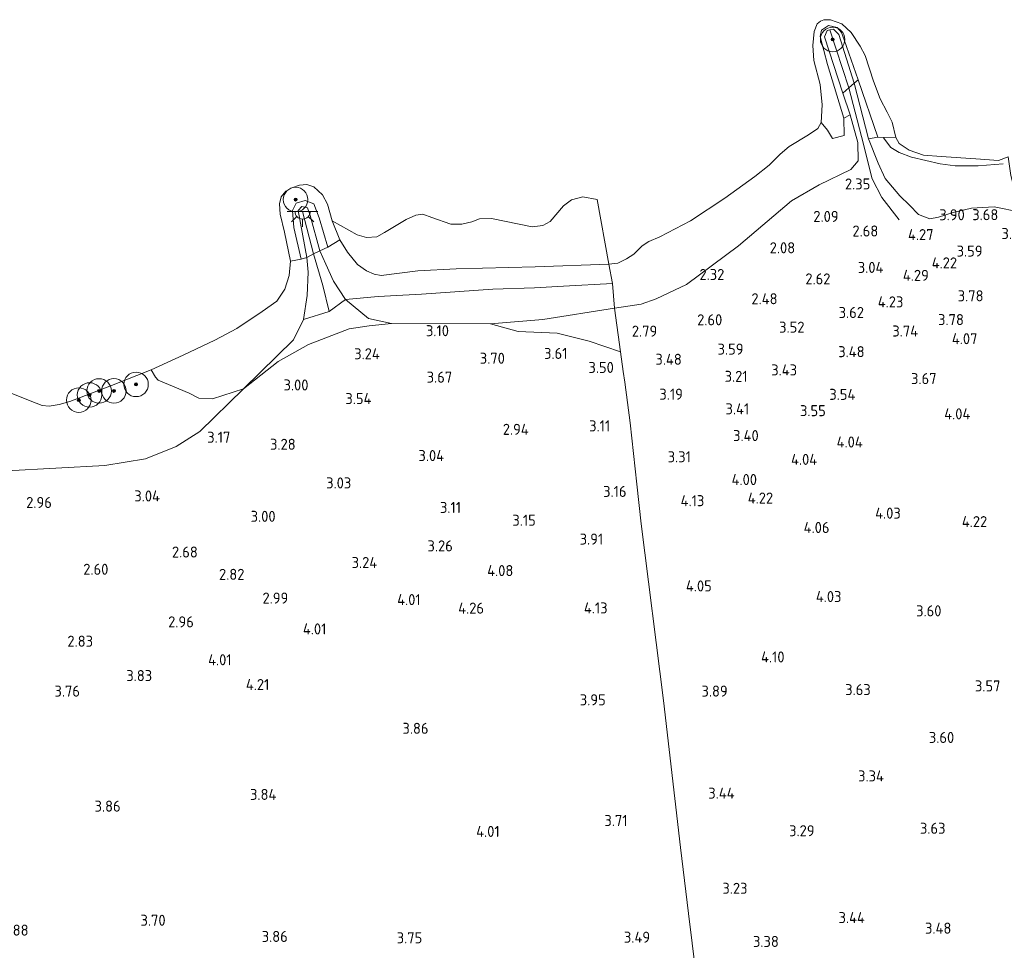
# Model space of a CAD drawing. Extents: x 141961 to 144947, y 416202 to 417778.
# Tile 13 of 122: x 142433 to 142593, y 416774 to 416926. Entities that reach past the tile are written whole.
import ezdxf
from ezdxf.enums import TextEntityAlignment as Align

# ---------------------------------------------------------------- set-up
doc = ezdxf.new("R2010")
doc.units = 0
for name, color, linetype, lineweight in [('B-ME-GR-BOOM-S', 90, 'Continuous', 25), ('B-ME-GR-GRAS-GV', 60, 'Continuous', 13), ('B-ME-GW-TALUD_KRUIN-G', 90, 'Continuous', 18), ('B-ME-IE-MEUBILAIR_WEGMEUBILAIR-S', 7, 'Continuous', 25), ('B-ME-IE-TERREINAFSCHEIDING_KUNSTMATIG_HEKWERK-G', 20, 'IE-TERREINAFSCHEIDING-KUNSTMATIG', 18), ('B-ME-OB-BEKLEDING_STEEN-GV', 30, 'Continuous', 18), ('B-ME-OB-BEKLEDING_STORTSTEEN-GV', 30, 'Continuous', 18), ('B-ME-OB-KRIB-G', 7, 'Continuous', 18), ('B-ME-OB-OEVERVOORZIENING-G', 7, 'Continuous', 18), ('B-ME-OG-HOOGTELIJN-G', 7, 'Continuous', 18), ('B-ME-OG-HOOGTEPUNT-S', 7, 'Continuous', 25), ('B-ME-OG-TERREIN_GROEN-GV', 7, 'Continuous', 18), ('B-ME-OG-WATER_RIVIER-GV', 130, 'Continuous', 18)]:
    doc.layers.add(name, color=color, linetype=linetype, lineweight=lineweight)
doc.styles.add('NLCS-ISO-ANNOTATIVE-T18', font='NLCS-ISO.ttf', dxfattribs={"height": 1.8})
doc.linetypes.add('IE-TERREINAFSCHEIDING-KUNSTMATIG', pattern='A,4,[82,NLCS.SHX,S=0.75,R=90,X=0,Y=0],4,-2', length=10)

# ---------------------------------------------------------------- blocks, each defined once
blk = doc.blocks.new('SAL-HOOGTELABEL-SO')
at = {"color": 0, "linetype": 'ByBlock', "lineweight": -2, "style": 'NLCS-ISO-ANNOTATIVE-T18'}
blk.add_attdef('HOOGTE', text='', height=1.8, dxfattribs=at).set_placement((2.79, 0), align=Align.RIGHT)
blk = doc.blocks.new('SGR-BOOM_01-SO')
at = {"linetype": 'ByBlock', "lineweight": 18}
h = blk.add_hatch(color=0, dxfattribs=at)
h.dxf.hatch_style = 1
edge = h.paths.add_edge_path()
edge.add_arc((0, 0), 0.25, 0, 360)
at = {"color": 0, "linetype": 'ByBlock', "lineweight": 18}
for radius in [2, 0.25]:
    blk.add_circle((0, 0), radius, dxfattribs=at)
blk = doc.blocks.new('SKL-ET_OV_LICHTPUNT-SO')
at = {"color": 0, "linetype": 'ByBlock', "lineweight": 18}
for points in [[(-1.25, 0), (-2.5, 0)], [(1.25, 0), (2.5, 0)], [(-0.92, -0.85), (-1.83, -1.7)], [(0, -1.25), (0, -2.5)], [(0.92, -0.85), (1.83, -1.7)]]:
    blk.add_lwpolyline(points, dxfattribs=at)
blk.add_lwpolyline([(0, 0), (1.25, 0, -1), (-1.25, 0)], format="xyb", close=True, dxfattribs=at)

msp = doc.modelspace()

# ---------------------------------------------------------------- linework, layer by layer
at = {"layer": 'B-ME-GR-GRAS-GV'}
for points in [[(142572.46, 416906.65, 1.86), (142570.92, 416906.36, 2.22), (142568.59, 416915.44, 1.84), (142569.22, 416915.97, 1.69)], [(142567.9, 416910.25, 2.06), (142569.18, 416905.79, 2.23), (142569.24, 416902.78, 2.41), (142568.03, 416901.38, 2.32), (142562.89, 416898.86, 2.21), (142558.37, 416896.27, 2.07), (142549.72, 416888.92, 2.13), (142541.27, 416882.59, 2.3), (142536.29, 416880.25, 2.48), (142533.86, 416879.38, 2.46), (142529.5, 416878.75, 2.66), (142529.19, 416882.77, 1.57), (142528.6, 416885.91, 1), (142530.05, 416886.08, 1), (142531.44, 416886.79, 1), (142532.67, 416887.54, 1), (142534.03, 416888.92, 1), (142535.13, 416889.64, 1), (142536.9, 416890.38, 1), (142541.88, 416893.01, 1), (142547.51, 416896.71, 1), (142552.41, 416900.24, 1), (142554.7, 416902.08, 1), (142556.49, 416903.86, 1), (142558, 416905.1, 1), (142561.12, 416907, 1), (142562.68, 416908.07, 1), (142563.18, 416909.04, 1), (142564.25, 416907.77, 1.23), (142565.06, 416906.41, 1.42), (142566.93, 416906.89, 1.75), (142566.89, 416909.75, 1.88)], [(142588.43, 416903.08, 1), (142592.13, 416902.85, 1), (142593.66, 416903.4, 1), (142594.12, 416900.38, 2.03), (142595.72, 416894.41, 3.37), (142591.38, 416895.27, 3.63), (142587.72, 416895.06, 3.68), (142584.7, 416894.34, 3.82), (142582.35, 416893.56, 3.71), (142580.9, 416893.34, 3.52), (142579.04, 416894.01, 3.38), (142577.58, 416895.53, 3.43), (142576.02, 416897.06, 3.15), (142573.64, 416899.89, 2.82), (142572.47, 416902.42, 2.48), (142570.92, 416906.36, 2.22), (142572.46, 416906.65, 1.86), (142575.37, 416906.57, 1), (142575.93, 416905.61, 1), (142577.52, 416904.53, 1), (142579.88, 416903.72, 1), (142582.74, 416903.48, 1)], [(142517.8, 416876.9, 2.9), (142509.27, 416876.17, 2.98), (142493.17, 416876.27, 2.97), (142489.38, 416877.04, 2.63), (142485.65, 416880.14, 2.21), (142490.99, 416880.63, 2.2), (142498.06, 416881.04, 1.94), (142509.69, 416881.86, 1.85), (142516.46, 416882.07, 2), (142521.2, 416882.32, 2.09), (142529.19, 416882.77, 1.57), (142529.5, 416878.75, 2.66)], [(142474.69, 416870.03, 2.74), (142469.05, 416865.58, 2.81), (142477.2, 416873.59, 2.42), (142478.82, 416876.88, 2.25), (142482.98, 416878.22, 2.28), (142485.65, 416880.14, 2.21), (142489.38, 416877.04, 2.63), (142493.17, 416876.27, 2.97), (142489.52, 416875.84, 2.99), (142486.26, 416875.37, 2.81), (142479.64, 416872.83, 2.84)], [(142529.5, 416878.75, 2.66), (142530.49, 416871.61, 3.4), (142525.4, 416873.39, 3.09), (142520.15, 416874.69, 3.06), (142513.81, 416874.93, 3.04), (142509.27, 416876.17, 2.98), (142517.8, 416876.9, 2.9)]]:
    msp.add_polyline3d(points, close=True, dxfattribs=at)
for points in [[(142544.58, 416755.84, 3.58), (142541.57, 416780.04, 3.48), (142540.27, 416790.79, 3.59), (142537.51, 416814.75, 4.31), (142533.88, 416843.57, 4.26), (142533.17, 416850.05, 3.6), (142532.06, 416860.03, 3.45), (142531.19, 416866.67, 3.75), (142530.93, 416868.44, 3.73), (142530.49, 416871.61, 3.4), (142529.5, 416878.75, 2.66), (142533.86, 416879.38, 2.46), (142536.29, 416880.25, 2.48), (142541.27, 416882.59, 2.3), (142549.72, 416888.92, 2.13), (142558.37, 416896.27, 2.07), (142562.89, 416898.86, 2.21), (142568.03, 416901.38, 2.32), (142569.24, 416902.78, 2.41), (142569.18, 416905.79, 2.23), (142567.9, 416910.25, 2.06), (142566.74, 416913.8, 1.86), (142567.72, 416914.69, 1.85), (142568.59, 416915.44, 1.84), (142570.92, 416906.36, 2.22), (142572.47, 416902.42, 2.48), (142573.64, 416899.89, 2.82), (142576.02, 416897.06, 3.15), (142577.58, 416895.53, 3.43), (142579.04, 416894.01, 3.38), (142580.9, 416893.34, 3.52), (142582.35, 416893.56, 3.71), (142584.7, 416894.34, 3.82), (142587.72, 416895.06, 3.68), (142591.38, 416895.27, 3.63), (142595.72, 416894.41, 3.37)], [(142430.42, 416852.22, 3.26), (142446.4, 416853.09, 3.18), (142453.06, 416854.16, 3.1), (142458.06, 416856.2, 3.02), (142461.91, 416858.66, 2.99), (142469.05, 416865.58, 2.81), (142474.69, 416870.03, 2.74), (142479.64, 416872.83, 2.84), (142486.26, 416875.37, 2.81), (142489.52, 416875.84, 2.99), (142493.17, 416876.27, 2.97), (142509.27, 416876.17, 2.98), (142513.81, 416874.93, 3.04), (142520.15, 416874.69, 3.06), (142525.4, 416873.39, 3.09), (142530.49, 416871.61, 3.4), (142530.93, 416868.44, 3.73), (142531.19, 416866.67, 3.75), (142532.06, 416860.03, 3.45), (142533.17, 416850.05, 3.6), (142533.88, 416843.57, 4.26), (142537.51, 416814.75, 4.31), (142540.27, 416790.79, 3.59), (142541.57, 416780.04, 3.48), (142544.58, 416755.84, 3.58)], [(142431.17, 416864.9, 1), (142434.26, 416863.62, 1), (142436.19, 416862.9, 1), (142437.34, 416862.79, 1), (142438.97, 416863.06, 1), (142440.71, 416863.51, 1), (142447.24, 416866.01, 1), (142454, 416868.68, 1), (142454.67, 416867.52, 1.12), (142455.14, 416867.01, 1.28), (142460.17, 416864.87, 1.86), (142461.77, 416864.07, 2.04), (142463.96, 416863.98, 2.11), (142469.05, 416865.58, 2.81), (142461.91, 416858.66, 2.99), (142458.06, 416856.2, 3.02), (142453.06, 416854.16, 3.1), (142446.4, 416853.09, 3.18), (142430.42, 416852.22, 3.26)]]:
    msp.add_polyline3d(points, dxfattribs=at)
at = {"layer": 'B-ME-GW-TALUD_KRUIN-G'}
msp.add_polyline3d([(142430.42, 416852.22, 3.26), (142446.4, 416853.09, 3.18), (142453.06, 416854.16, 3.1), (142458.06, 416856.2, 3.02), (142461.91, 416858.66, 2.99), (142469.05, 416865.58, 2.81), (142477.2, 416873.59, 2.42), (142478.82, 416876.88, 2.25), (142479.42, 416880.8, 2.09), (142479.55, 416884.6, 1.81), (142479.35, 416887, 1.84), (142477.93, 416894.67, 1.75), (142478.52, 416895.31, 1.75), (142479.44, 416895.09, 1.78), (142479.92, 416893.88, 1.81), (142481.46, 416888.12, 1.95), (142482.43, 416885.9, 1.96), (142483.7, 416883.14, 2.03), (142485.65, 416880.14, 2.21), (142489.38, 416877.04, 2.63), (142493.17, 416876.27, 2.97), (142509.27, 416876.17, 2.98), (142517.8, 416876.9, 2.9), (142529.5, 416878.75, 2.66), (142533.86, 416879.38, 2.46), (142536.29, 416880.25, 2.48), (142541.27, 416882.59, 2.3), (142549.72, 416888.92, 2.13), (142558.37, 416896.27, 2.07), (142562.89, 416898.86, 2.21), (142568.03, 416901.38, 2.32), (142569.24, 416902.78, 2.41), (142569.18, 416905.79, 2.23), (142567.9, 416910.25, 2.06), (142566.74, 416913.8, 1.86), (142563.72, 416922.98, 1.7), (142564.15, 416924.01, 1.7), (142564.59, 416924.11, 1.7), (142565.2, 416924.25, 1.7), (142566.1, 416923.36, 1.69), (142568.59, 416915.44, 1.84), (142570.92, 416906.36, 2.22), (142572.47, 416902.42, 2.48), (142573.64, 416899.89, 2.82), (142576.02, 416897.06, 3.15), (142577.58, 416895.53, 3.43), (142579.04, 416894.01, 3.38), (142580.9, 416893.34, 3.52), (142582.35, 416893.56, 3.71), (142584.7, 416894.34, 3.82), (142587.72, 416895.06, 3.68), (142591.38, 416895.27, 3.63), (142595.72, 416894.41, 3.37)], dxfattribs=at)
at = {"layer": 'B-ME-IE-TERREINAFSCHEIDING_KUNSTMATIG_HEKWERK-G'}
msp.add_polyline3d([(142526.67, 416896.46, 1), (142528.6, 416885.91, 1), (142529.19, 416882.77, 1.57), (142529.5, 416878.75, 2.66), (142530.49, 416871.61, 3.4), (142530.93, 416868.44, 3.73), (142531.19, 416866.67, 3.75), (142532.06, 416860.03, 3.45), (142533.17, 416850.05, 3.6), (142533.88, 416843.57, 4.26), (142537.51, 416814.75, 4.31), (142540.27, 416790.79, 3.59), (142541.57, 416780.04, 3.48), (142544.58, 416755.84, 3.58), (142547.56, 416731.87, 3.12), (142548.73, 416723.01, 2.9), (142550.44, 416708.6, 3.28), (142552.05, 416693.6, 3.6), (142553.51, 416682, 3.55), (142554.95, 416669.09, 3.48), (142555.99, 416659.7, 3.57)], dxfattribs=at)
at = {"layer": 'B-ME-OB-BEKLEDING_STEEN-GV'}
for points in [[(142565.81, 416924.49, 1.5), (142566.51, 416923.7, 1.5), (142566.96, 416922.52, 1.5), (142569.22, 416915.97, 1.69), (142568.59, 416915.44, 1.84), (142566.1, 416923.36, 1.69), (142565.2, 416924.25, 1.7), (142564.59, 416924.11, 1.7), (142564.15, 416924.01, 1.7), (142563.72, 416922.98, 1.7), (142566.74, 416913.8, 1.86), (142567.9, 416910.25, 2.06), (142566.89, 416909.75, 1.88), (142564.21, 416918.51, 1.6), (142563.01, 416923.03, 1.5), (142563.27, 416924.09, 1.5), (142564.4, 416924.82, 1.5)], [(142567.72, 416914.69, 1.85), (142566.74, 416913.8, 1.86), (142563.72, 416922.98, 1.7), (142564.15, 416924.01, 1.7), (142564.59, 416924.11, 1.7), (142565.2, 416924.25, 1.7), (142566.1, 416923.36, 1.69), (142568.59, 416915.44, 1.84)], [(142480.47, 416895.74, 1.49), (142481.35, 416893.5, 1.49), (142482.77, 416888.71, 1.62), (142481.46, 416888.12, 1.95), (142479.92, 416893.88, 1.81), (142479.44, 416895.09, 1.78), (142478.52, 416895.31, 1.75), (142477.93, 416894.67, 1.75), (142479.35, 416887, 1.84), (142478.44, 416886.76, 1.53), (142477.24, 416891.92, 1.46), (142477.01, 416894.66, 1.47), (142477.61, 416895.85, 1.48), (142479.08, 416896.31, 1.47)], [(142480.45, 416887.59, 1.9), (142479.35, 416887, 1.84), (142477.93, 416894.67, 1.75), (142478.52, 416895.31, 1.75), (142479.44, 416895.09, 1.78), (142479.92, 416893.88, 1.81), (142481.46, 416888.12, 1.95)]]:
    msp.add_polyline3d(points, close=True, dxfattribs=at)
at = {"layer": 'B-ME-OB-BEKLEDING_STORTSTEEN-GV'}
for points in [[(142566.56, 416925.14, 1), (142568.1, 416923.68, 1), (142569.55, 416921.49, 1), (142570.39, 416919.96, 1), (142571.74, 416915.77, 1), (142572.82, 416912.88, 1), (142573.98, 416910.72, 1), (142574.79, 416909.06, 1), (142575.37, 416906.57, 1), (142572.46, 416906.65, 1.86), (142569.22, 416915.97, 1.69), (142566.96, 416922.52, 1.5), (142566.51, 416923.7, 1.5), (142565.81, 416924.49, 1.5), (142564.4, 416924.82, 1.5), (142563.27, 416924.09, 1.5), (142563.01, 416923.03, 1.5), (142564.21, 416918.51, 1.6), (142566.89, 416909.75, 1.88), (142566.93, 416906.89, 1.75), (142565.06, 416906.41, 1.42), (142564.25, 416907.77, 1.23), (142563.18, 416909.04, 1), (142563.36, 416911.9, 1), (142563.05, 416915.2, 1), (142562.01, 416919.15, 1), (142561.83, 416921.58, 1), (142562.08, 416923.85, 1), (142562.57, 416925.09, 1), (142563.07, 416925.53, 1), (142563.63, 416925.79, 1), (142564.74, 416925.78, 1)], [(142481.93, 416897.25, 1), (142482.74, 416895.71, 1), (142483.46, 416893, 1), (142484.71, 416889.89, 1), (142482.77, 416888.71, 1.62), (142481.35, 416893.5, 1.49), (142480.47, 416895.74, 1.49), (142479.08, 416896.31, 1.47), (142477.61, 416895.85, 1.48), (142477.01, 416894.66, 1.47), (142477.24, 416891.92, 1.46), (142478.44, 416886.76, 1.53), (142476.7, 416886.4, 1), (142475.73, 416891.12, 1), (142475, 416894.08, 1), (142474.89, 416895.75, 1), (142475.19, 416896.91, 1), (142475.95, 416897.81, 1), (142476.9, 416898.37, 1), (142478.14, 416898.79, 1), (142479.37, 416898.89, 1), (142480.5, 416898.52, 1)]]:
    msp.add_polyline3d(points, close=True, dxfattribs=at)
at = {"layer": 'B-ME-OB-KRIB-G'}
for points in [[(142575.93, 416893.17, 3.5), (142573.07, 416896.81, 3.09), (142571.5, 416899.86, 2.79), (142569.76, 416906.76, 2.3), (142567.72, 416914.69, 1.85), (142564.59, 416924.11, 1.7)], [(142478.66, 416894.52, 1.82), (142480.45, 416887.59, 1.9), (142481.94, 416882.42, 2.06), (142482.98, 416878.22, 2.28)]]:
    msp.add_polyline3d(points, dxfattribs=at)
at = {"layer": 'B-ME-OB-OEVERVOORZIENING-G'}
msp.add_polyline3d([(142593.66, 416903.4, 1), (142592.13, 416902.85, 1), (142588.43, 416903.08, 1), (142582.74, 416903.48, 1), (142579.88, 416903.72, 1), (142577.52, 416904.53, 1), (142575.93, 416905.61, 1), (142575.37, 416906.57, 1), (142574.79, 416909.06, 1), (142573.98, 416910.72, 1), (142572.82, 416912.88, 1), (142571.74, 416915.77, 1), (142570.39, 416919.96, 1), (142569.55, 416921.49, 1), (142568.1, 416923.68, 1), (142566.56, 416925.14, 1), (142564.74, 416925.78, 1), (142563.63, 416925.79, 1), (142563.07, 416925.53, 1), (142562.57, 416925.09, 1), (142562.08, 416923.85, 1), (142561.83, 416921.58, 1), (142562.01, 416919.15, 1), (142563.05, 416915.2, 1), (142563.36, 416911.9, 1), (142563.18, 416909.04, 1), (142562.68, 416908.07, 1), (142561.12, 416907, 1), (142558, 416905.1, 1), (142556.49, 416903.86, 1), (142554.7, 416902.08, 1), (142552.41, 416900.24, 1), (142547.51, 416896.71, 1), (142541.88, 416893.01, 1), (142536.9, 416890.38, 1), (142535.13, 416889.64, 1), (142534.03, 416888.92, 1), (142532.67, 416887.54, 1), (142531.44, 416886.79, 1), (142530.05, 416886.08, 1), (142528.6, 416885.91, 1), (142516.56, 416885.49, 1), (142503.67, 416885.18, 1), (142497.46, 416884.83, 1), (142491.47, 416884.1, 1), (142490.32, 416884.27, 1), (142489.07, 416884.86, 1), (142487.6, 416885.89, 1), (142485.99, 416887.9, 1), (142484.71, 416889.89, 1), (142483.46, 416893, 1), (142482.74, 416895.71, 1), (142481.93, 416897.25, 1), (142480.5, 416898.52, 1), (142479.37, 416898.89, 1), (142478.14, 416898.79, 1), (142476.9, 416898.37, 1), (142475.95, 416897.81, 1), (142475.19, 416896.91, 1), (142474.89, 416895.75, 1), (142475, 416894.08, 1), (142475.73, 416891.12, 1), (142476.7, 416886.4, 1), (142476.49, 416884.1, 1), (142475.78, 416881.84, 1), (142474.46, 416879.91, 1), (142472.06, 416878.18, 1), (142467.95, 416875.44, 1), (142464.35, 416873.51, 1), (142459.19, 416871.09, 1), (142454, 416868.68, 1), (142447.24, 416866.01, 1), (142440.71, 416863.51, 1), (142438.97, 416863.06, 1), (142437.34, 416862.79, 1), (142436.19, 416862.9, 1), (142434.26, 416863.62, 1), (142431.17, 416864.9, 1)], dxfattribs=at)
at = {"layer": 'B-ME-OG-HOOGTELIJN-G'}
msp.add_polyline3d([(142573.36, 416906.55, 1.86), (142574.54, 416904.96, 1.77), (142575.92, 416904.14, 1.8), (142577.95, 416903.38, 1.86), (142582.58, 416902.26, 1.93), (142585.04, 416901.96, 1.9), (142588.77, 416901.95, 1.91), (142592.87, 416902.31, 1.79)], dxfattribs=at)
at = {"layer": 'B-ME-OG-TERREIN_GROEN-GV'}
for points in [[(142526.67, 416896.46, 1), (142528.6, 416885.91, 1), (142516.56, 416885.49, 1), (142503.67, 416885.18, 1), (142497.46, 416884.83, 1), (142491.47, 416884.1, 1), (142490.32, 416884.27, 1), (142489.07, 416884.86, 1), (142487.6, 416885.89, 1), (142485.99, 416887.9, 1), (142484.71, 416889.89, 1), (142483.46, 416893, 1), (142487.55, 416890.68, 1), (142489.1, 416890.26, 1), (142490.76, 416890.4, 1), (142492.04, 416891.09, 1), (142495.52, 416893.19, 1), (142497.14, 416893.93, 1), (142498.27, 416894.07, 1), (142499.73, 416893.55, 1), (142502.85, 416892.46, 1), (142504.63, 416892.45, 1), (142506.25, 416892.8, 1), (142507.5, 416893.31, 1), (142509.45, 416893.38, 1), (142516.11, 416892.02, 1), (142517.85, 416892.24, 1), (142519.04, 416892.9, 1), (142521.19, 416895.44, 1), (142522.52, 416896.39, 1), (142524.35, 416896.89, 1)], [(142490.32, 416884.27, 1), (142491.47, 416884.1, 1), (142497.46, 416884.83, 1), (142503.67, 416885.18, 1), (142516.56, 416885.49, 1), (142528.6, 416885.91, 1), (142529.19, 416882.77, 1.57), (142521.2, 416882.32, 2.09), (142516.46, 416882.07, 2), (142509.69, 416881.86, 1.85), (142498.06, 416881.04, 1.94), (142490.99, 416880.63, 2.2), (142485.65, 416880.14, 2.21), (142483.7, 416883.14, 2.03), (142482.43, 416885.9, 1.96), (142481.46, 416888.12, 1.95), (142482.77, 416888.71, 1.62), (142484.71, 416889.89, 1), (142485.99, 416887.9, 1), (142487.6, 416885.89, 1), (142489.07, 416884.86, 1)], [(142482.98, 416878.22, 2.28), (142478.82, 416876.88, 2.25), (142479.42, 416880.8, 2.09), (142479.55, 416884.6, 1.81), (142479.35, 416887, 1.84), (142480.45, 416887.59, 1.9), (142481.46, 416888.12, 1.95), (142482.43, 416885.9, 1.96), (142483.7, 416883.14, 2.03), (142485.65, 416880.14, 2.21)], [(142469.05, 416865.58, 2.81), (142463.96, 416863.98, 2.11), (142461.77, 416864.07, 2.04), (142460.17, 416864.87, 1.86), (142455.14, 416867.01, 1.28), (142454.67, 416867.52, 1.12), (142454, 416868.68, 1), (142459.19, 416871.09, 1), (142464.35, 416873.51, 1), (142467.95, 416875.44, 1), (142472.06, 416878.18, 1), (142474.46, 416879.91, 1), (142475.78, 416881.84, 1), (142476.49, 416884.1, 1), (142476.7, 416886.4, 1), (142478.44, 416886.76, 1.53), (142479.35, 416887, 1.84), (142479.55, 416884.6, 1.81), (142479.42, 416880.8, 2.09), (142478.82, 416876.88, 2.25), (142477.2, 416873.59, 2.42)]]:
    msp.add_polyline3d(points, close=True, dxfattribs=at)
at = {"layer": 'B-ME-OG-WATER_RIVIER-GV'}
msp.add_polyline3d([(142593.66, 416903.4, 1), (142592.13, 416902.85, 1), (142588.43, 416903.08, 1), (142582.74, 416903.48, 1), (142579.88, 416903.72, 1), (142577.52, 416904.53, 1), (142575.93, 416905.61, 1), (142575.37, 416906.57, 1), (142574.79, 416909.06, 1), (142573.98, 416910.72, 1), (142572.82, 416912.88, 1), (142571.74, 416915.77, 1), (142570.39, 416919.96, 1), (142569.55, 416921.49, 1), (142568.1, 416923.68, 1), (142566.56, 416925.14, 1), (142564.74, 416925.78, 1), (142563.63, 416925.79, 1), (142563.07, 416925.53, 1), (142562.57, 416925.09, 1), (142562.08, 416923.85, 1), (142561.83, 416921.58, 1), (142562.01, 416919.15, 1), (142563.05, 416915.2, 1), (142563.36, 416911.9, 1), (142563.18, 416909.04, 1), (142562.68, 416908.07, 1), (142561.12, 416907, 1), (142558, 416905.1, 1), (142556.49, 416903.86, 1), (142554.7, 416902.08, 1), (142552.41, 416900.24, 1), (142547.51, 416896.71, 1), (142541.88, 416893.01, 1), (142536.9, 416890.38, 1), (142535.13, 416889.64, 1), (142534.03, 416888.92, 1), (142532.67, 416887.54, 1), (142531.44, 416886.79, 1), (142530.05, 416886.08, 1), (142528.6, 416885.91, 1), (142526.67, 416896.46, 1), (142524.35, 416896.89, 1), (142522.52, 416896.39, 1), (142521.19, 416895.44, 1), (142519.04, 416892.9, 1), (142517.85, 416892.24, 1), (142516.11, 416892.02, 1), (142509.45, 416893.38, 1), (142507.5, 416893.31, 1), (142506.25, 416892.8, 1), (142504.63, 416892.45, 1), (142502.85, 416892.46, 1), (142499.73, 416893.55, 1), (142498.27, 416894.07, 1), (142497.14, 416893.93, 1), (142495.52, 416893.19, 1), (142492.04, 416891.09, 1), (142490.76, 416890.4, 1), (142489.1, 416890.26, 1), (142487.55, 416890.68, 1), (142483.46, 416893, 1), (142482.74, 416895.71, 1), (142481.93, 416897.25, 1), (142480.5, 416898.52, 1), (142479.37, 416898.89, 1), (142478.14, 416898.79, 1), (142476.9, 416898.37, 1), (142475.95, 416897.81, 1), (142475.19, 416896.91, 1), (142474.89, 416895.75, 1), (142475, 416894.08, 1), (142475.73, 416891.12, 1), (142476.7, 416886.4, 1), (142476.49, 416884.1, 1), (142475.78, 416881.84, 1), (142474.46, 416879.91, 1), (142472.06, 416878.18, 1), (142467.95, 416875.44, 1), (142464.35, 416873.51, 1), (142459.19, 416871.09, 1), (142454, 416868.68, 1), (142447.24, 416866.01, 1), (142440.71, 416863.51, 1), (142438.97, 416863.06, 1), (142437.34, 416862.79, 1), (142436.19, 416862.9, 1), (142434.26, 416863.62, 1), (142431.17, 416864.9, 1)], dxfattribs=at)

# ---------------------------------------------------------------- block references
at = {"layer": 'B-ME-GR-BOOM-S'}
for p in [(142565.07, 416922.57, 1.74), (142477.52, 416896.46, 1.35), (142451.51, 416866.32, 1.21), (142443.93, 416864.59, 1.14), (142445.49, 416865.25, 1.12), (142447.91, 416865.26, 1.52), (142442.18, 416863.76, 1.11)]:
    msp.add_blockref('SGR-BOOM_01-SO', p, dxfattribs=at)
at = {"layer": 'B-ME-IE-MEUBILAIR_WEGMEUBILAIR-S'}
msp.add_blockref('SKL-ET_OV_LICHTPUNT-SO', (142478.66, 416894.52, 1.82), dxfattribs=at)
at = {"layer": 'B-ME-OG-HOOGTEPUNT-S'}
for p, values in [((142568.42, 416898.1, 2.35), {'HOOGTE': '2.35'}), ((142563.25, 416892.81, 2.09), {'HOOGTE': '2.09'}), ((142583.82, 416893.08, 3.9), {'HOOGTE': '3.90'}), ((142589.29, 416893.09, 3.68), {'HOOGTE': '3.68'}), ((142569.72, 416890.43, 2.68), {'HOOGTE': '2.68'}), ((142578.73, 416889.84, 4.27), {'HOOGTE': '4.27'}), ((142593.93, 416890.02, 3.33), {'HOOGTE': '3.33'}), ((142556.17, 416887.69, 2.08), {'HOOGTE': '2.08'}), ((142586.72, 416887.16, 3.59), {'HOOGTE': '3.59'}), ((142582.57, 416885.23, 4.22), {'HOOGTE': '4.22'}), ((142570.56, 416884.49, 3.04), {'HOOGTE': '3.04'}), ((142544.63, 416883.34, 2.31), {'HOOGTE': '2.32'}), ((142561.92, 416882.62, 2.62), {'HOOGTE': '2.62'}), ((142577.96, 416883.2, 4.29), {'HOOGTE': '4.29'}), ((142553.3, 416879.38, 2.48), {'HOOGTE': '2.48'}), ((142573.81, 416878.87, 4.23), {'HOOGTE': '4.23'}), ((142586.88, 416879.86, 3.78), {'HOOGTE': '3.78'}), ((142544.29, 416875.95, 2.6), {'HOOGTE': '2.60'}), ((142567.39, 416877.14, 3.62), {'HOOGTE': '3.62'}), ((142583.68, 416875.98, 3.78), {'HOOGTE': '3.78'}), ((142499.73, 416874.17, 3.1), {'HOOGTE': '3.10'}), ((142533.69, 416874.1, 2.79), {'HOOGTE': '2.79'}), ((142557.69, 416874.75, 3.52), {'HOOGTE': '3.52'}), ((142576.21, 416874.12, 3.74), {'HOOGTE': '3.74'}), ((142585.89, 416872.87, 4.07), {'HOOGTE': '4.07'}), ((142547.75, 416871.17, 3.59), {'HOOGTE': '3.59'}), ((142488.46, 416870.41, 3.24), {'HOOGTE': '3.24'}), ((142508.85, 416869.68, 3.7), {'HOOGTE': '3.70'}), ((142519.05, 416870.47, 3.61), {'HOOGTE': '3.61'}), ((142537.69, 416869.51, 3.48), {'HOOGTE': '3.48'}), ((142567.49, 416870.75, 3.48), {'HOOGTE': '3.48'}), ((142526.61, 416868.18, 3.5), {'HOOGTE': '3.50'}), ((142556.48, 416867.77, 3.43), {'HOOGTE': '3.43'}), ((142500.26, 416866.6, 3.67), {'HOOGTE': '3.67'}), ((142548.42, 416866.73, 3.21), {'HOOGTE': '3.21'}), ((142579.22, 416866.36, 3.67), {'HOOGTE': '3.67'}), ((142476.83, 416865.32, 3), {'HOOGTE': '3.00'}), ((142487.1, 416863.1, 3.54), {'HOOGTE': '3.54'}), ((142537.87, 416863.82, 3.19), {'HOOGTE': '3.19'}), ((142565.99, 416863.79, 3.54), {'HOOGTE': '3.54'}), ((142548.68, 416861.43, 3.41), {'HOOGTE': '3.41'}), ((142561.17, 416861.13, 3.55), {'HOOGTE': '3.55'}), ((142584.73, 416860.61, 4.04), {'HOOGTE': '4.04'}), ((142512.74, 416858.09, 2.94), {'HOOGTE': '2.94'}), ((142526.02, 416858.65, 3.11), {'HOOGTE': '3.11'}), ((142464.1, 416856.8, 3.17), {'HOOGTE': '3.17'}), ((142550.23, 416857.07, 3.4), {'HOOGTE': '3.40'}), ((142474.74, 416855.65, 3.27), {'HOOGTE': '3.28'}), ((142567.19, 416856.02, 4.04), {'HOOGTE': '4.04'}), ((142498.94, 416853.81, 3.04), {'HOOGTE': '3.04'}), ((142539.17, 416853.61, 3.31), {'HOOGTE': '3.31'}), ((142559.76, 416853.19, 4.04), {'HOOGTE': '4.04'}), ((142483.81, 416849.35, 3.02), {'HOOGTE': '3.03'}), ((142549.95, 416849.9, 4), {'HOOGTE': '4.00'}), ((142452.62, 416847.22, 3.04), {'HOOGTE': '3.04'}), ((142528.68, 416847.96, 3.16), {'HOOGTE': '3.16'}), ((142552.58, 416846.88, 4.22), {'HOOGTE': '4.22'}), ((142435, 416846.16, 2.96), {'HOOGTE': '2.96'}), ((142501.7, 416845.35, 3.11), {'HOOGTE': '3.11'}), ((142541.36, 416846.45, 4.12), {'HOOGTE': '4.13'}), ((142471.47, 416843.9, 3), {'HOOGTE': '3.00'}), ((142573.39, 416844.42, 4.03), {'HOOGTE': '4.03'}), ((142513.89, 416843.26, 3.15), {'HOOGTE': '3.15'}), ((142561.77, 416842.08, 4.06), {'HOOGTE': '4.06'}), ((142587.48, 416843.04, 4.22), {'HOOGTE': '4.22'}), ((142500.36, 416839.08, 3.26), {'HOOGTE': '3.26'}), ((142524.88, 416840.19, 3.91), {'HOOGTE': '3.91'}), ((142458.79, 416838.08, 2.67), {'HOOGTE': '2.68'}), ((142488.04, 416836.37, 3.24), {'HOOGTE': '3.24'}), ((142444.21, 416835.27, 2.6), {'HOOGTE': '2.60'}), ((142466.39, 416834.44, 2.81), {'HOOGTE': '2.82'}), ((142510.23, 416835.05, 4.08), {'HOOGTE': '4.08'}), ((142542.58, 416832.55, 4.05), {'HOOGTE': '4.05'}), ((142563.72, 416830.82, 4.03), {'HOOGTE': '4.03'}), ((142473.54, 416830.57, 2.99), {'HOOGTE': '2.99'}), ((142495.12, 416830.32, 4.01), {'HOOGTE': '4.01'}), ((142505.45, 416828.93, 4.26), {'HOOGTE': '4.26'}), ((142525.59, 416828.96, 4.12), {'HOOGTE': '4.13'}), ((142580.02, 416828.49, 3.6), {'HOOGTE': '3.60'}), ((142458.14, 416826.69, 2.96), {'HOOGTE': '2.96'}), ((142479.75, 416825.54, 4.01), {'HOOGTE': '4.01'}), ((142441.71, 416823.54, 2.83), {'HOOGTE': '2.83'}), ((142464.3, 416820.51, 4.01), {'HOOGTE': '4.01'}), ((142554.44, 416820.97, 4.1), {'HOOGTE': '4.10'}), ((142451.35, 416817.93, 3.83), {'HOOGTE': '3.83'}), ((142470.45, 416816.47, 4.21), {'HOOGTE': '4.21'}), ((142589.64, 416816.24, 3.57), {'HOOGTE': '3.57'}), ((142439.58, 416815.4, 3.76), {'HOOGTE': '3.76'}), ((142545.17, 416815.4, 3.89), {'HOOGTE': '3.89'}), ((142568.49, 416815.64, 3.62), {'HOOGTE': '3.63'}), ((142525.29, 416813.98, 3.95), {'HOOGTE': '3.95'}), ((142496.4, 416809.33, 3.86), {'HOOGTE': '3.86'}), ((142582.1, 416807.84, 3.6), {'HOOGTE': '3.60'}), ((142570.64, 416801.56, 3.34), {'HOOGTE': '3.34'}), ((142471.6, 416798.55, 3.84), {'HOOGTE': '3.84'}), ((142546.3, 416798.76, 3.44), {'HOOGTE': '3.44'}), ((142446.21, 416796.64, 3.86), {'HOOGTE': '3.86'}), ((142528.85, 416794.3, 3.71), {'HOOGTE': '3.71'}), ((142508, 416792.52, 4.01), {'HOOGTE': '4.01'}), ((142559.33, 416792.63, 3.29), {'HOOGTE': '3.29'}), ((142580.68, 416793.03, 3.62), {'HOOGTE': '3.63'}), ((142548.4, 416783.24, 3.23), {'HOOGTE': '3.23'}), ((142453.54, 416778.03, 3.7), {'HOOGTE': '3.70'}), ((142567.54, 416778.47, 3.44), {'HOOGTE': '3.44'}), ((142431.2, 416776.42, 3.88), {'HOOGTE': '3.88'}), ((142581.64, 416776.74, 3.48), {'HOOGTE': '3.48'}), ((142473.46, 416775.39, 3.86), {'HOOGTE': '3.86'}), ((142495.38, 416775.17, 3.75), {'HOOGTE': '3.75'}), ((142532.52, 416775.27, 3.49), {'HOOGTE': '3.49'}), ((142553.51, 416774.57, 3.38), {'HOOGTE': '3.38'})]:
    msp.add_blockref('SAL-HOOGTELABEL-SO', p, dxfattribs=at).add_auto_attribs(values)

doc.saveas('drawing.dxf')
